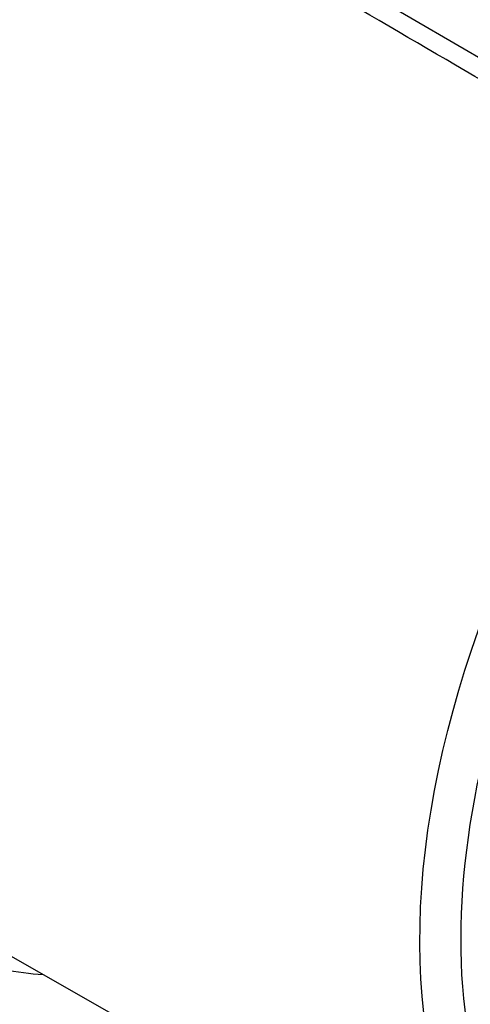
# Model space of a CAD drawing. Header units: millimetres. Extents: x 165 to 2541, y 199 to 1879.
# Tile 33 of 61: x 2061 to 2065, y 1492 to 1501. Entities that reach past the tile are written whole.
import ezdxf

# ---------------------------------------------------------------- set-up
doc = ezdxf.new("R2010")
doc.units = ezdxf.units.MM
doc.header["$LTSCALE"] = 4
doc.layers.add('01_Object Line', color=4, linetype='Continuous')

msp = doc.modelspace()

# ---------------------------------------------------------------- linework, layer by layer
at = {"layer": '01_Object Line', "ltscale": 0.657895}
for p, q in [((2061.8609, 1502.3684), (2067.1288, 1499.292)), ((2065.7721, 1490.0504), (2060.4828, 1493.0591))]:
    msp.add_line(p, q, dxfattribs=at)
at = {"layer": '01_Object Line', "ltscale": 0.657895, "extrusion": (0, 0, -1)}
for centre, major_axis, end_param in [((2063.6454, 1498.564), (-3.1743, -5.4981), 8.215147), ((2068.9152, 1495.5215), (-3.1548, -5.4643), 8.212418)]:
    msp.add_ellipse(centre, major_axis=major_axis, ratio=0.57735, start_param=6.279483, end_param=end_param, dxfattribs=at)
at = {"layer": '01_Object Line', "ltscale": 0.657895}
msp.add_ellipse((2069.0911, 1495.4199), major_axis=(3.0298, 5.2478), ratio=0.577351, start_param=1.212355, end_param=3.926993, dxfattribs=at)
msp.add_open_spline([(2061.2068, 1492.6473), (2060.9743, 1492.6619), (2060.7544, 1492.7055), (2060.5469, 1492.7782), (2060.3361, 1492.852), (2060.139, 1492.9573), (2059.9556, 1493.0939), (2059.7764, 1493.2275), (2059.6181, 1493.3852), (2059.4807, 1493.5672), (2059.3466, 1493.7449), (2059.2315, 1493.945), (2059.1356, 1494.1674), (2059.0418, 1494.3848), (2058.9676, 1494.6206), (2058.913, 1494.8747), (2058.8581, 1495.1306), (2058.8237, 1495.3972), (2058.8099, 1495.6746), (2058.7955, 1495.9623), (2058.8031, 1496.2666), (2058.8325, 1496.5875), (2058.8626, 1496.9151), (2058.9157, 1497.2509), (2058.9918, 1497.5951), (2059.0685, 1497.9414), (2059.1673, 1498.2907), (2059.2883, 1498.6427), (2059.4084, 1498.9919), (2059.5512, 1499.3438), (2059.7168, 1499.6984), (2059.8786, 1500.045), (2060.0553, 1500.3791), (2060.2466, 1500.7007), (2060.4336, 1501.0149), (2060.6342, 1501.3178), (2060.8483, 1501.6094), (2061.0578, 1501.8946), (2061.2775, 1502.1651), (2061.5074, 1502.4208)], degree=3, knots=[0.1890273, 0.1890273, 0.1890273, 0.1890273, 0.25, 0.25, 0.25, 0.3125, 0.3125, 0.3125, 0.375, 0.375, 0.375, 0.4375, 0.4375, 0.4375, 0.5, 0.5, 0.5, 0.5625, 0.5625, 0.5625, 0.625, 0.625, 0.625, 0.6875, 0.6875, 0.6875, 0.75, 0.75, 0.75, 0.8125, 0.8125, 0.8125, 0.875, 0.875, 0.875, 0.9375, 0.9375, 0.9375, 1, 1, 1, 1], dxfattribs=at)
msp.add_open_spline([(2067.0676, 1499.1441), (2065.3111, 1500.1698), (2063.5545, 1501.1954), (2061.7976, 1502.2213)], degree=3, dxfattribs=at)

doc.saveas('drawing.dxf')
